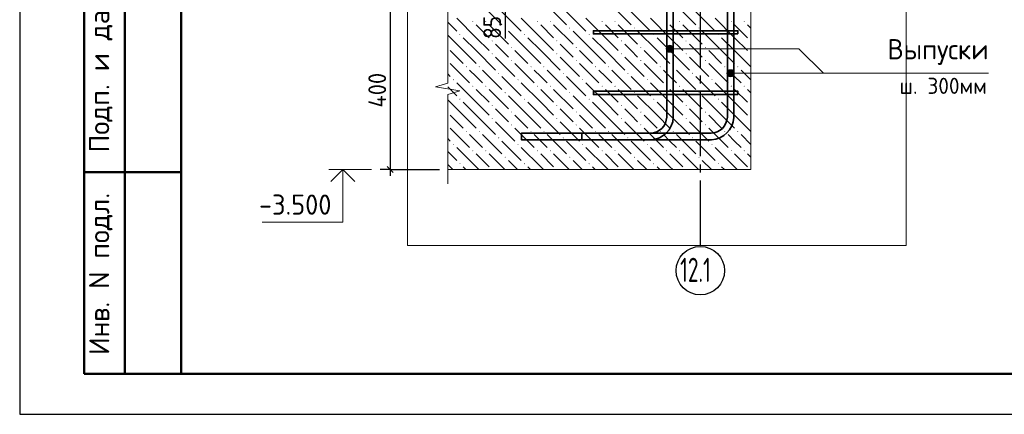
# Model space of a CAD drawing. Header units: millimetres. Extents: x 0 to 42000, y 0 to 29700.
# Tile 1 of 18: x 0 to 12189, y 0 to 4887. Entities that reach past the tile are written whole.
import ezdxf

# ---------------------------------------------------------------- set-up
doc = ezdxf.new("R2010")
doc.units = ezdxf.units.MM
doc.linetypes.add('______5', pattern=[1100, 800, -100, 100, -100])
for name, color, linetype, lineweight in [('Standard', 7, 'Continuous', 25), ('Выпуски арматуры Г-обр.', 52, 'Continuous', 25), ('Выпуски ДОП П-обр.', 52, 'Continuous', 25), ('Позиционная метка диаметр_ шаг', 7, 'Continuous', 13), ('Позиционная метка линия выноска', 7, 'Continuous', 13), ('Примечания', 7, 'Continuous', 13), ('Фоновоя арматура Х1', 52, 'Continuous', 25)]:
    doc.layers.add(name, color=color, linetype=linetype, lineweight=lineweight)
doc.layers.add('Оси', color=7, linetype='______5')
doc.layers.add('Размерная выноска', color=7, linetype='Continuous')
doc.styles.add('ISOCPEUR', font='txt')

msp = doc.modelspace()

# ---------------------------------------------------------------- hatches: boundary and pattern name
at = {"layer": 'Позиционная метка линия выноска', "linetype": 'Continuous', "lineweight": 13, "transparency": 33554687}
for points in [[(8011, 4506), (8011, 4551), (8004, 4528)], [(8011, 4551), (8027, 4490), (8027, 4567)], [(8011, 4551), (8011, 4506), (8027, 4490)], [(8027, 4567), (8049, 4483), (8049, 4573)], [(8027, 4567), (8027, 4490), (8049, 4483)], [(8049, 4573), (8049, 4483), (8072, 4490)], [(8049, 4573), (8072, 4490), (8072, 4567)], [(8072, 4567), (8072, 4490), (8088, 4506)], [(8072, 4567), (8088, 4506), (8088, 4551)], [(8088, 4551), (8088, 4506), (8094, 4528)], [(8778, 4262), (8801, 4178), (8801, 4268)], [(8801, 4268), (8801, 4178), (8823, 4184)], [(8801, 4268), (8823, 4184), (8823, 4262)], [(8762, 4200), (8762, 4245), (8756, 4223)], [(8762, 4245), (8778, 4184), (8778, 4262)], [(8762, 4245), (8762, 4200), (8778, 4184)], [(8778, 4262), (8778, 4184), (8801, 4178)], [(8823, 4262), (8823, 4184), (8839, 4200)], [(8823, 4262), (8839, 4200), (8839, 4245)], [(8839, 4245), (8839, 4200), (8846, 4223)]]:
    msp.add_hatch(color=7, dxfattribs=at).paths.add_polyline_path(points)
at = {"layer": 'Фоновоя арматура Х1', "linetype": 'Continuous', "lineweight": 18, "transparency": 33554687}
for points in [[(5603, 4864), (5610, 4870), (5616, 4864), (5610, 4857)], [(5763, 4864), (5770, 4870), (5776, 4864), (5770, 4857)], [(6003, 4784), (6010, 4790), (6016, 4784), (6010, 4777)], [(6403, 4864), (6410, 4870), (6416, 4864), (6410, 4857)], [(6563, 4864), (6570, 4870), (6576, 4864), (6570, 4857)], [(6803, 4784), (6810, 4790), (6816, 4784), (6810, 4777)], [(7203, 4864), (7210, 4870), (7216, 4864), (7210, 4857)], [(7363, 4864), (7370, 4870), (7376, 4864), (7370, 4857)], [(7603, 4784), (7610, 4790), (7616, 4784), (7610, 4777)], [(8003, 4864), (8010, 4870), (8016, 4864), (8010, 4857)], [(8163, 4864), (8170, 4870), (8176, 4864), (8170, 4857)], [(8403, 4784), (8410, 4790), (8416, 4784), (8410, 4777)], [(8803, 4864), (8810, 4870), (8816, 4864), (8810, 4857)], [(8963, 4864), (8970, 4870), (8976, 4864), (8970, 4857)], [(5443, 4704), (5450, 4710), (5456, 4704), (5450, 4697)], [(6243, 4704), (6250, 4710), (6256, 4704), (6250, 4697)], [(7043, 4704), (7050, 4710), (7056, 4704), (7050, 4697)], [(7843, 4704), (7850, 4710), (7856, 4704), (7850, 4697)], [(8643, 4704), (8650, 4710), (8656, 4704), (8650, 4697)], [(5843, 4624), (5850, 4630), (5856, 4624), (5850, 4617)], [(6083, 4544), (6090, 4550), (6096, 4544), (6090, 4537)], [(6643, 4624), (6650, 4630), (6656, 4624), (6650, 4617)], [(6883, 4544), (6890, 4550), (6896, 4544), (6890, 4537)], [(7443, 4624), (7450, 4630), (7456, 4624), (7450, 4617)], [(7683, 4544), (7690, 4550), (7696, 4544), (7690, 4537)], [(8243, 4624), (8250, 4630), (8256, 4624), (8250, 4617)], [(8483, 4544), (8490, 4550), (8496, 4544), (8490, 4537)], [(9043, 4624), (9050, 4630), (9051, 4630), (9051, 4618), (9050, 4617)], [(5843, 4464), (5850, 4470), (5856, 4464), (5850, 4457)], [(6083, 4384), (6090, 4390), (6096, 4384), (6090, 4377)], [(6643, 4464), (6650, 4470), (6656, 4464), (6650, 4457)], [(6883, 4384), (6890, 4390), (6896, 4384), (6890, 4377)], [(7443, 4464), (7450, 4470), (7456, 4464), (7450, 4457)], [(7683, 4384), (7690, 4390), (7696, 4384), (7690, 4377)], [(8243, 4464), (8250, 4470), (8256, 4464), (8250, 4457)], [(8483, 4384), (8490, 4390), (8496, 4384), (8490, 4377)], [(9043, 4464), (9050, 4470), (9051, 4470), (9051, 4458), (9050, 4457)], [(5523, 4304), (5530, 4310), (5536, 4304), (5530, 4297)], [(5683, 4304), (5690, 4310), (5696, 4304), (5690, 4297)], [(6323, 4304), (6330, 4310), (6336, 4304), (6330, 4297)], [(6483, 4304), (6490, 4310), (6496, 4304), (6490, 4297)], [(7123, 4304), (7130, 4310), (7136, 4304), (7130, 4297)], [(7283, 4304), (7290, 4310), (7296, 4304), (7290, 4297)], [(7923, 4304), (7930, 4310), (7936, 4304), (7930, 4297)], [(8083, 4304), (8090, 4310), (8096, 4304), (8090, 4297)], [(8723, 4304), (8730, 4310), (8736, 4304), (8730, 4297)], [(8883, 4304), (8890, 4310), (8896, 4304), (8890, 4297)], [(5363, 4144), (5370, 4150), (5376, 4144), (5370, 4137)], [(5923, 4224), (5930, 4230), (5936, 4224), (5930, 4217)], [(6163, 4144), (6170, 4150), (6176, 4144), (6170, 4137)], [(6723, 4224), (6730, 4230), (6736, 4224), (6730, 4217)], [(6963, 4144), (6970, 4150), (6976, 4144), (6970, 4137)], [(7523, 4224), (7530, 4230), (7536, 4224), (7530, 4217)], [(7763, 4144), (7770, 4150), (7776, 4144), (7770, 4137)], [(8323, 4224), (8330, 4230), (8336, 4224), (8330, 4217)], [(8563, 4144), (8570, 4150), (8576, 4144), (8570, 4137)], [(5603, 4064), (5610, 4070), (5616, 4064), (5610, 4057)], [(5763, 4064), (5770, 4070), (5776, 4064), (5770, 4057)], [(6403, 4064), (6410, 4070), (6416, 4064), (6410, 4057)], [(6563, 4064), (6570, 4070), (6576, 4064), (6570, 4057)], [(7203, 4064), (7210, 4070), (7216, 4064), (7210, 4057)], [(7363, 4064), (7370, 4070), (7376, 4064), (7370, 4057)], [(8003, 4064), (8010, 4070), (8016, 4064), (8010, 4057)], [(8163, 4064), (8170, 4070), (8176, 4064), (8170, 4057)], [(8803, 4064), (8810, 4070), (8816, 4064), (8810, 4057)], [(8963, 4064), (8970, 4070), (8976, 4064), (8970, 4057)], [(5443, 3904), (5450, 3910), (5456, 3904), (5450, 3897)], [(6003, 3984), (6010, 3990), (6016, 3984), (6010, 3977)], [(6243, 3904), (6250, 3910), (6256, 3904), (6250, 3897)], [(6803, 3984), (6810, 3990), (6816, 3984), (6810, 3977)], [(7043, 3904), (7050, 3910), (7056, 3904), (7050, 3897)], [(7603, 3984), (7610, 3990), (7616, 3984), (7610, 3977)], [(7843, 3904), (7850, 3910), (7856, 3904), (7850, 3897)], [(8403, 3984), (8410, 3990), (8416, 3984), (8410, 3977)], [(8643, 3904), (8650, 3910), (8656, 3904), (8650, 3897)], [(5843, 3824), (5850, 3830), (5856, 3824), (5850, 3817)], [(6643, 3824), (6650, 3830), (6656, 3824), (6650, 3817)], [(7443, 3824), (7450, 3830), (7456, 3824), (7450, 3817)], [(8243, 3824), (8250, 3830), (8256, 3824), (8250, 3817)], [(9043, 3824), (9050, 3830), (9051, 3830), (9051, 3818), (9050, 3817)], [(5843, 3664), (5850, 3670), (5856, 3664), (5850, 3657)], [(6083, 3744), (6090, 3750), (6096, 3744), (6090, 3737)], [(6643, 3664), (6650, 3670), (6656, 3664), (6650, 3657)], [(6883, 3744), (6890, 3750), (6896, 3744), (6890, 3737)], [(7443, 3664), (7450, 3670), (7456, 3664), (7450, 3657)], [(7683, 3744), (7690, 3750), (7696, 3744), (7690, 3737)], [(8243, 3664), (8250, 3670), (8256, 3664), (8250, 3657)], [(8483, 3744), (8490, 3750), (8496, 3744), (8490, 3737)], [(9043, 3664), (9050, 3670), (9051, 3670), (9051, 3658), (9050, 3657)], [(6083, 3584), (6090, 3590), (6096, 3584), (6090, 3577)], [(6883, 3584), (6890, 3590), (6896, 3584), (6890, 3577)], [(7683, 3584), (7690, 3590), (7696, 3584), (7690, 3577)], [(8483, 3584), (8490, 3590), (8496, 3584), (8490, 3577)], [(5523, 3504), (5530, 3510), (5536, 3504), (5530, 3497)], [(5683, 3504), (5690, 3510), (5696, 3504), (5690, 3497)], [(5923, 3424), (5930, 3430), (5936, 3424), (5930, 3417)], [(6323, 3504), (6330, 3510), (6336, 3504), (6330, 3497)], [(6483, 3504), (6490, 3510), (6496, 3504), (6490, 3497)], [(6723, 3424), (6730, 3430), (6736, 3424), (6730, 3417)], [(7123, 3504), (7130, 3510), (7136, 3504), (7130, 3497)], [(7283, 3504), (7290, 3510), (7296, 3504), (7290, 3497)], [(7523, 3424), (7530, 3430), (7536, 3424), (7530, 3417)], [(7923, 3504), (7930, 3510), (7936, 3504), (7930, 3497)], [(8083, 3504), (8090, 3510), (8096, 3504), (8090, 3497)], [(8323, 3424), (8330, 3430), (8336, 3424), (8330, 3417)], [(8723, 3504), (8730, 3510), (8736, 3504), (8730, 3497)], [(8883, 3504), (8890, 3510), (8896, 3504), (8890, 3497)], [(5363, 3344), (5370, 3350), (5376, 3344), (5370, 3337)], [(6163, 3344), (6170, 3350), (6176, 3344), (6170, 3337)], [(6963, 3344), (6970, 3350), (6976, 3344), (6970, 3337)], [(7763, 3344), (7770, 3350), (7776, 3344), (7770, 3337)], [(8563, 3344), (8570, 3350), (8576, 3344), (8570, 3337)], [(5603, 3264), (5610, 3270), (5616, 3264), (5610, 3257)], [(5763, 3264), (5770, 3270), (5776, 3264), (5770, 3257)], [(6003, 3184), (6010, 3190), (6016, 3184), (6010, 3177)], [(6403, 3264), (6410, 3270), (6416, 3264), (6410, 3257)], [(6563, 3264), (6570, 3270), (6576, 3264), (6570, 3257)], [(6803, 3184), (6810, 3190), (6816, 3184), (6810, 3177)], [(7203, 3264), (7210, 3270), (7216, 3264), (7210, 3257)], [(7363, 3264), (7370, 3270), (7376, 3264), (7370, 3257)], [(7603, 3184), (7610, 3190), (7616, 3184), (7610, 3177)], [(8003, 3264), (8010, 3270), (8016, 3264), (8010, 3257)], [(8163, 3264), (8170, 3270), (8176, 3264), (8170, 3257)], [(8403, 3184), (8410, 3190), (8416, 3184), (8410, 3177)], [(8803, 3264), (8810, 3270), (8816, 3264), (8810, 3257)], [(8963, 3264), (8970, 3270), (8976, 3264), (8970, 3257)], [(5443, 3104), (5450, 3110), (5456, 3104), (5450, 3097)], [(6243, 3104), (6250, 3110), (6256, 3104), (6250, 3097)], [(7043, 3104), (7050, 3110), (7056, 3104), (7050, 3097)], [(7843, 3104), (7850, 3110), (7856, 3104), (7850, 3097)], [(8643, 3104), (8650, 3110), (8656, 3104), (8650, 3097)], [(5849, 3030), (5850, 3030), (5850, 3030)], [(6649, 3030), (6650, 3030), (6650, 3030)], [(7449, 3030), (7450, 3030), (7450, 3030)], [(8249, 3030), (8250, 3030), (8250, 3030)], [(9049, 3030), (9050, 3030), (9050, 3030)]]:
    msp.add_hatch(color=7, dxfattribs=at).paths.add_polyline_path(points, flags=16)

# ---------------------------------------------------------------- linework, layer by layer
at = {"layer": 'Standard', "color": 7, "linetype": 'Continuous', "lineweight": 25, "transparency": 33554687}
for p, q in [((2000, 29200), (2000, 1058)), ((4549, 3068), (4624, 2993))]:
    msp.add_line(p, q, dxfattribs=at)
at = {"layer": 'Standard', "color": 7, "linetype": 'Continuous', "lineweight": 50, "transparency": 33554687}
for p, q in [((800, 500), (800, 9000)), ((800, 500), (800, 9000)), ((1300, 500), (1300, 9000)), ((800, 3000), (2000, 3000)), ((2000, 500), (800, 500))]:
    msp.add_line(p, q, dxfattribs=at)
at = {"layer": 'Standard', "color": 7, "linetype": 'Continuous', "lineweight": -3, "transparency": 33554687}
for p, q in [((4586, 5030), (4586, 3030)), ((4586, 3030), (4461, 3030)), ((4586, 3030), (4711, 3030)), ((4586, 3030), (5199, 3030)), ((4586, 3030), (4586, 2955))]:
    msp.add_line(p, q, dxfattribs=at)
at = {"layer": 'Standard', "color": 7, "linetype": 'Continuous', "lineweight": 13, "transparency": 33554687}
msp.add_line((4356, 3030), (3826, 3030), dxfattribs=at)
at = {"layer": 'Standard', "color": 7, "linetype": 'Continuous', "lineweight": 25, "transparency": 33554687}
msp.add_lwpolyline([(0, 0), (42000, 0), (42000, 29700), (0, 29700), (0, 0)], close=True, dxfattribs=at)
at = {"layer": 'Standard', "color": 7, "linetype": 'Continuous', "lineweight": 50, "transparency": 33554687}
msp.add_lwpolyline([(2000, 29200), (41500, 29200), (41500, 500), (2000, 500), (2000, 29200)], close=True, dxfattribs=at)
at = {"layer": 'Standard', "color": 7, "linetype": 'Continuous', "lineweight": 13, "transparency": 33554687}
for points in [[(23000, 29200), (2000, 29200), (2000, 500), (23000, 500), (23000, 29200)], [(4000, 3030), (4000, 2380), (3000, 2380)]]:
    msp.add_lwpolyline(points, dxfattribs=at)
at = {"layer": 'Standard', "color": 254, "linetype": 'Continuous', "lineweight": 18, "true_color": 0xc4c4ff, "transparency": 33554687}
msp.add_lwpolyline([(4799, 2089), (10973, 2089), (10973, 27230), (4799, 27230), (4799, 2089)], dxfattribs=at)
at = {"layer": 'Standard', "color": 7, "linetype": 'Continuous', "lineweight": 35, "transparency": 33554687}
msp.add_lwpolyline([(4148, 2882), (4000, 3030), (3852, 2882)], dxfattribs=at)
at = {"layer": 'Выпуски арматуры Г-обр.', "color": 7, "linetype": 'Continuous', "lineweight": 35, "transparency": 33554687}
for points in [[(8091, 11680), (8091, 3675), (8084, 3624), (8066, 3572), (8039, 3524), (8006, 3484), (7967, 3451), (7919, 3424), (7866, 3407), (7816, 3400), (6211, 3400), (6211, 3480), (7811, 3480), (7848, 3485), (7886, 3498), (7921, 3517), (7950, 3541), (7973, 3570), (7993, 3604), (8005, 3642), (8011, 3680), (8011, 11680), (8091, 11680)], [(8091, 11680), (8091, 3675), (8084, 3624), (8066, 3572), (8039, 3524), (8006, 3484), (7967, 3451), (7919, 3424), (7866, 3407), (7816, 3400), (6211, 3400), (6211, 3480), (7811, 3480), (7848, 3485), (7886, 3498), (7921, 3517), (7950, 3541), (7973, 3570), (7993, 3604), (8005, 3642), (8011, 3680), (8011, 11680), (8091, 11680)], [(8091, 11680), (8091, 3675), (8084, 3624), (8066, 3572), (8039, 3524), (8006, 3484), (7967, 3451), (7919, 3424), (7866, 3407), (7816, 3400), (6211, 3400), (6211, 3480), (7811, 3480), (7848, 3485), (7886, 3498), (7921, 3517), (7950, 3541), (7973, 3570), (7993, 3604), (8005, 3642), (8011, 3680), (8011, 11680), (8091, 11680)], [(8091, 11680), (8091, 3675), (8084, 3624), (8066, 3572), (8039, 3524), (8006, 3484), (7967, 3451), (7919, 3424), (7866, 3407), (7816, 3400), (6211, 3400), (6211, 3480), (7811, 3480), (7848, 3485), (7886, 3498), (7921, 3517), (7950, 3541), (7973, 3570), (7993, 3604), (8005, 3642), (8011, 3680), (8011, 11680), (8091, 11680)], [(8091, 11680), (8091, 3675), (8084, 3624), (8066, 3572), (8039, 3524), (8006, 3484), (7967, 3451), (7919, 3424), (7866, 3407), (7816, 3400), (6211, 3400), (6211, 3480), (7811, 3480), (7848, 3485), (7886, 3498), (7921, 3517), (7950, 3541), (7973, 3570), (7993, 3604), (8005, 3642), (8011, 3680), (8011, 11680), (8091, 11680)], [(8091, 11680), (8091, 3675), (8084, 3624), (8066, 3572), (8039, 3524), (8006, 3484), (7967, 3451), (7919, 3424), (7866, 3407), (7816, 3400), (6211, 3400), (6211, 3480), (7811, 3480), (7848, 3485), (7886, 3498), (7921, 3517), (7950, 3541), (7973, 3570), (7993, 3604), (8005, 3642), (8011, 3680), (8011, 11680), (8091, 11680)], [(8091, 11680), (8091, 3675), (8084, 3624), (8066, 3572), (8039, 3524), (8006, 3484), (7967, 3451), (7919, 3424), (7866, 3407), (7816, 3400), (6211, 3400), (6211, 3480), (7811, 3480), (7848, 3485), (7886, 3498), (7921, 3517), (7950, 3541), (7973, 3570), (7993, 3604), (8005, 3642), (8011, 3680), (8011, 11680), (8091, 11680)], [(8091, 11680), (8091, 3675), (8084, 3624), (8066, 3572), (8039, 3524), (8006, 3484), (7967, 3451), (7919, 3424), (7866, 3407), (7816, 3400), (6211, 3400), (6211, 3480), (7811, 3480), (7848, 3485), (7886, 3498), (7921, 3517), (7950, 3541), (7973, 3570), (7993, 3604), (8005, 3642), (8011, 3680), (8011, 11680), (8091, 11680)], [(8841, 11680), (8841, 3675), (8834, 3624), (8816, 3572), (8789, 3524), (8756, 3484), (8717, 3451), (8669, 3424), (8616, 3407), (8566, 3400), (6961, 3400), (6961, 3480), (8561, 3480), (8598, 3485), (8636, 3498), (8671, 3517), (8700, 3541), (8723, 3570), (8743, 3604), (8755, 3642), (8761, 3680), (8761, 11680), (8841, 11680)], [(8841, 11680), (8841, 3675), (8834, 3624), (8816, 3572), (8789, 3524), (8756, 3484), (8717, 3451), (8669, 3424), (8616, 3407), (8566, 3400), (6961, 3400), (6961, 3480), (8561, 3480), (8598, 3485), (8636, 3498), (8671, 3517), (8700, 3541), (8723, 3570), (8743, 3604), (8755, 3642), (8761, 3680), (8761, 11680), (8841, 11680)], [(8841, 11680), (8841, 3675), (8834, 3624), (8816, 3572), (8789, 3524), (8756, 3484), (8717, 3451), (8669, 3424), (8616, 3407), (8566, 3400), (6961, 3400), (6961, 3480), (8561, 3480), (8598, 3485), (8636, 3498), (8671, 3517), (8700, 3541), (8723, 3570), (8743, 3604), (8755, 3642), (8761, 3680), (8761, 11680), (8841, 11680)], [(8841, 11680), (8841, 3675), (8834, 3624), (8816, 3572), (8789, 3524), (8756, 3484), (8717, 3451), (8669, 3424), (8616, 3407), (8566, 3400), (6961, 3400), (6961, 3480), (8561, 3480), (8598, 3485), (8636, 3498), (8671, 3517), (8700, 3541), (8723, 3570), (8743, 3604), (8755, 3642), (8761, 3680), (8761, 11680), (8841, 11680)], [(8841, 11680), (8841, 3675), (8834, 3624), (8816, 3572), (8789, 3524), (8756, 3484), (8717, 3451), (8669, 3424), (8616, 3407), (8566, 3400), (6961, 3400), (6961, 3480), (8561, 3480), (8598, 3485), (8636, 3498), (8671, 3517), (8700, 3541), (8723, 3570), (8743, 3604), (8755, 3642), (8761, 3680), (8761, 11680), (8841, 11680)], [(8841, 11680), (8841, 3675), (8834, 3624), (8816, 3572), (8789, 3524), (8756, 3484), (8717, 3451), (8669, 3424), (8616, 3407), (8566, 3400), (6961, 3400), (6961, 3480), (8561, 3480), (8598, 3485), (8636, 3498), (8671, 3517), (8700, 3541), (8723, 3570), (8743, 3604), (8755, 3642), (8761, 3680), (8761, 11680), (8841, 11680)], [(8841, 11680), (8841, 3675), (8834, 3624), (8816, 3572), (8789, 3524), (8756, 3484), (8717, 3451), (8669, 3424), (8616, 3407), (8566, 3400), (6961, 3400), (6961, 3480), (8561, 3480), (8598, 3485), (8636, 3498), (8671, 3517), (8700, 3541), (8723, 3570), (8743, 3604), (8755, 3642), (8761, 3680), (8761, 11680), (8841, 11680)], [(8841, 11680), (8841, 3675), (8834, 3624), (8816, 3572), (8789, 3524), (8756, 3484), (8717, 3451), (8669, 3424), (8616, 3407), (8566, 3400), (6961, 3400), (6961, 3480), (8561, 3480), (8598, 3485), (8636, 3498), (8671, 3517), (8700, 3541), (8723, 3570), (8743, 3604), (8755, 3642), (8761, 3680), (8761, 11680), (8841, 11680)]]:
    msp.add_lwpolyline(points, dxfattribs=at)
at = {"layer": 'Выпуски ДОП П-обр.', "color": 7, "linetype": 'Continuous', "lineweight": 35, "transparency": 33554687}
for points in [[(8892, 4710), (7102, 4710), (7102, 4750), (8892, 4750), (8892, 4710)], [(8892, 4710), (7102, 4710), (7102, 4750), (8892, 4750), (8892, 4710)], [(8892, 4710), (7102, 4710), (7102, 4750), (8892, 4750), (8892, 4710)], [(8892, 4710), (7102, 4710), (7102, 4750), (8892, 4750), (8892, 4710)], [(8892, 3960), (7102, 3960), (7102, 4000), (8892, 4000), (8892, 3960)], [(8892, 3960), (7102, 3960), (7102, 4000), (8892, 4000), (8892, 3960)], [(8892, 3960), (7102, 3960), (7102, 4000), (8892, 4000), (8892, 3960)], [(8892, 3960), (7102, 3960), (7102, 4000), (8892, 4000), (8892, 3960)]]:
    msp.add_lwpolyline(points, dxfattribs=at)
at = {"layer": 'Оси', "color": 8, "linetype": '______5', "lineweight": -3, "transparency": 33554687}
msp.add_line((8426, 27095), (8426, 2079), dxfattribs=at)
at = {"layer": 'Оси', "color": 7, "linetype": 'Continuous', "lineweight": -3, "transparency": 33554687}
msp.add_circle((8426, 1779), 300, dxfattribs=at)
at = {"layer": 'Позиционная метка линия выноска', "color": 7, "linetype": 'Continuous', "lineweight": 13, "transparency": 33554687}
for p, q in [((8004, 4528), (8004, 4528)), ((8049, 4573), (8049, 4573)), ((8094, 4528), (8094, 4528)), ((8049, 4483), (8049, 4483)), ((8801, 4268), (8801, 4268)), ((8756, 4223), (8756, 4223)), ((8801, 4178), (8801, 4178)), ((8846, 4223), (8846, 4223))]:
    msp.add_line(p, q, dxfattribs=at)
for points in [[(8049, 4528), (9646, 4528), (9951, 4223)], [(8801, 4223), (9693, 4223), (11992, 4223)]]:
    msp.add_lwpolyline(points, dxfattribs=at)
for centre in [(8049, 4528), (8801, 4223)]:
    msp.add_circle(centre, 45, dxfattribs=at)
at = {"layer": 'Примечания', "color": 7, "linetype": 'Continuous', "lineweight": 13, "transparency": 33554687}
for p, q in [((5299, 5205), (5299, 4101)), ((5299, 4101), (5149, 4054)), ((5149, 4054), (5449, 4007)), ((5449, 4007), (5299, 3960)), ((5299, 3960), (5299, 2855)), ((5299, 2855), (5299, 2855))]:
    msp.add_line(p, q, dxfattribs=at)
at = {"layer": 'Размерная выноска', "color": 7, "linetype": 'Continuous', "lineweight": -3, "transparency": 33554687}
msp.add_line((6009, 5030), (6009, 4655), dxfattribs=at)
at = {"layer": 'Фоновоя арматура Х1', "color": 252, "linetype": 'Continuous', "lineweight": 18, "true_color": 0x8f8f8f, "transparency": 33554687}
for p, q in [((5764, 5030), (5970, 4824)), ((6564, 5030), (6770, 4824)), ((7364, 5030), (7570, 4824)), ((8164, 5030), (8370, 4824)), ((5650, 4664), (5410, 4904)), ((5970, 4984), (6210, 4744)), ((6450, 4664), (6210, 4904)), ((6770, 4984), (7010, 4744)), ((7250, 4664), (7010, 4904)), ((7570, 4984), (7810, 4744)), ((8050, 4664), (7810, 4904)), ((8370, 4984), (8610, 4744)), ((8850, 4664), (8610, 4904)), ((5299, 4855), (5410, 4744)), ((5650, 4824), (5810, 4664)), ((5810, 4824), (6050, 4584)), ((6450, 4824), (6610, 4664)), ((6610, 4824), (6850, 4584)), ((7250, 4824), (7410, 4664)), ((7410, 4824), (7650, 4584)), ((8050, 4824), (8210, 4664)), ((8210, 4824), (8450, 4584)), ((8850, 4824), (9010, 4664)), ((9010, 4824), (9051, 4783)), ((5490, 4504), (5299, 4695)), ((5490, 4664), (5650, 4504)), ((5650, 4664), (5810, 4504)), ((6290, 4504), (6050, 4744)), ((6290, 4664), (6450, 4504)), ((6450, 4664), (6610, 4504)), ((7090, 4504), (6850, 4744)), ((7090, 4664), (7250, 4504)), ((7250, 4664), (7410, 4504)), ((7890, 4504), (7650, 4744)), ((7890, 4664), (8050, 4504)), ((8050, 4664), (8210, 4504)), ((8690, 4504), (8450, 4744)), ((8690, 4664), (8850, 4504)), ((8850, 4664), (9010, 4504)), ((5970, 4504), (5890, 4584)), ((6770, 4504), (6690, 4584)), ((7570, 4504), (7490, 4584)), ((8370, 4504), (8290, 4584)), ((5330, 4504), (5490, 4344)), ((5490, 4504), (5650, 4344)), ((5650, 4504), (5890, 4264)), ((5890, 4424), (6130, 4184)), ((6050, 4424), (5970, 4504)), ((6130, 4504), (6290, 4344)), ((6290, 4504), (6450, 4344)), ((6450, 4504), (6690, 4264)), ((6690, 4424), (6930, 4184)), ((6850, 4424), (6770, 4504)), ((6930, 4504), (7090, 4344)), ((7090, 4504), (7250, 4344)), ((7250, 4504), (7490, 4264)), ((7490, 4424), (7730, 4184)), ((7650, 4424), (7570, 4504)), ((7730, 4504), (7890, 4344)), ((7890, 4504), (8050, 4344)), ((8050, 4504), (8290, 4264)), ((8290, 4424), (8530, 4184)), ((8450, 4424), (8370, 4504)), ((8530, 4504), (8690, 4344)), ((8690, 4504), (8850, 4344)), ((8850, 4504), (9051, 4303)), ((5330, 4344), (5570, 4104)), ((6130, 4344), (6370, 4104)), ((6930, 4344), (7170, 4104)), ((7730, 4344), (7970, 4104)), ((8530, 4344), (8770, 4104)), ((5299, 4215), (5330, 4184)), ((5650, 4184), (5570, 4264)), ((5730, 4104), (5650, 4184)), ((5730, 4264), (5970, 4024)), ((5970, 4184), (6210, 3944)), ((6450, 4184), (6370, 4264)), ((6530, 4104), (6450, 4184)), ((6530, 4264), (6770, 4024)), ((6770, 4184), (7010, 3944)), ((7250, 4184), (7170, 4264)), ((7330, 4104), (7250, 4184)), ((7330, 4264), (7570, 4024)), ((7570, 4184), (7810, 3944)), ((8050, 4184), (7970, 4264)), ((8130, 4104), (8050, 4184)), ((8130, 4264), (8370, 4024)), ((8370, 4184), (8610, 3944)), ((8850, 4184), (8770, 4264)), ((8930, 4104), (8850, 4184)), ((8930, 4264), (9051, 4143)), ((5299, 4055), (5410, 3944)), ((5650, 3864), (5410, 4104)), ((5650, 4024), (5810, 3864)), ((5810, 4024), (6050, 3784)), ((6450, 3864), (6210, 4104)), ((6450, 4024), (6610, 3864)), ((6610, 4024), (6850, 3784)), ((7250, 3864), (7010, 4104)), ((7250, 4024), (7410, 3864)), ((7410, 4024), (7650, 3784)), ((8050, 3864), (7810, 4104)), ((8050, 4024), (8210, 3864)), ((8210, 4024), (8450, 3784)), ((8850, 3864), (8610, 4104)), ((8850, 4024), (9010, 3864)), ((9010, 4024), (9051, 3983)), ((6290, 3704), (6050, 3944)), ((7090, 3704), (6850, 3944)), ((7890, 3704), (7650, 3944)), ((8690, 3704), (8450, 3944)), ((5490, 3704), (5299, 3895)), ((5490, 3864), (5650, 3704)), ((5650, 3864), (5810, 3704)), ((5970, 3704), (5890, 3784)), ((6290, 3864), (6450, 3704)), ((6450, 3864), (6610, 3704)), ((6770, 3704), (6690, 3784)), ((7090, 3864), (7250, 3704)), ((7250, 3864), (7410, 3704)), ((7570, 3704), (7490, 3784)), ((7890, 3864), (8050, 3704)), ((8050, 3864), (8210, 3704)), ((8370, 3704), (8290, 3784)), ((8690, 3864), (8850, 3704)), ((8850, 3864), (9010, 3704)), ((5330, 3704), (5490, 3544)), ((5490, 3704), (5650, 3544)), ((5650, 3704), (5890, 3464)), ((6050, 3624), (5970, 3704)), ((6130, 3704), (6290, 3544)), ((6290, 3704), (6450, 3544)), ((6450, 3704), (6690, 3464)), ((6850, 3624), (6770, 3704)), ((6930, 3704), (7090, 3544)), ((7090, 3704), (7250, 3544)), ((7250, 3704), (7490, 3464)), ((7650, 3624), (7570, 3704)), ((7730, 3704), (7890, 3544)), ((7890, 3704), (8050, 3544)), ((8050, 3704), (8290, 3464)), ((8450, 3624), (8370, 3704)), ((8530, 3704), (8690, 3544)), ((8690, 3704), (8850, 3544)), ((8850, 3704), (9051, 3503)), ((5330, 3544), (5570, 3304)), ((5890, 3624), (6130, 3384)), ((6130, 3544), (6370, 3304)), ((6690, 3624), (6930, 3384)), ((6930, 3544), (7170, 3304)), ((7490, 3624), (7730, 3384)), ((7730, 3544), (7970, 3304)), ((8290, 3624), (8530, 3384)), ((8530, 3544), (8770, 3304)), ((5299, 3415), (5330, 3384)), ((5650, 3384), (5570, 3464)), ((5730, 3464), (5970, 3224)), ((6450, 3384), (6370, 3464)), ((6530, 3464), (6770, 3224)), ((7250, 3384), (7170, 3464)), ((7330, 3464), (7570, 3224)), ((8050, 3384), (7970, 3464)), ((8130, 3464), (8370, 3224)), ((8850, 3384), (8770, 3464)), ((8930, 3464), (9051, 3343)), ((5650, 3064), (5410, 3304)), ((5730, 3304), (5650, 3384)), ((5970, 3384), (6210, 3144)), ((6450, 3064), (6210, 3304)), ((6530, 3304), (6450, 3384)), ((6770, 3384), (7010, 3144)), ((7250, 3064), (7010, 3304)), ((7330, 3304), (7250, 3384)), ((7570, 3384), (7810, 3144)), ((8050, 3064), (7810, 3304)), ((8130, 3304), (8050, 3384)), ((8370, 3384), (8610, 3144)), ((8850, 3064), (8610, 3304)), ((8930, 3304), (8850, 3384)), ((5299, 3255), (5410, 3144)), ((5650, 3224), (5810, 3064)), ((5810, 3224), (6004, 3030)), ((6450, 3224), (6610, 3064)), ((6610, 3224), (6804, 3030)), ((7250, 3224), (7410, 3064)), ((7410, 3224), (7604, 3030)), ((8050, 3224), (8210, 3064)), ((8210, 3224), (8404, 3030)), ((8850, 3224), (9010, 3064)), ((9010, 3224), (9051, 3183)), ((5364, 3030), (5299, 3095)), ((5490, 3064), (5524, 3030)), ((5650, 3064), (5684, 3030)), ((6164, 3030), (6050, 3144)), ((6290, 3064), (6324, 3030)), ((6450, 3064), (6484, 3030)), ((6964, 3030), (6850, 3144)), ((7090, 3064), (7124, 3030)), ((7250, 3064), (7284, 3030)), ((7764, 3030), (7650, 3144)), ((7890, 3064), (7924, 3030)), ((8050, 3064), (8084, 3030)), ((8564, 3030), (8450, 3144)), ((8690, 3064), (8724, 3030)), ((8850, 3064), (8884, 3030))]:
    msp.add_line(p, q, dxfattribs=at)
at = {"layer": 'Фоновоя арматура Х1', "color": 7, "linetype": 'Continuous', "lineweight": 13, "transparency": 33554687}
for p, q in [((9051, 3030), (9051, 5030)), ((5299, 3030), (9051, 3030))]:
    msp.add_line(p, q, dxfattribs=at)

# ---------------------------------------------------------------- texts
at = {"layer": 'Standard', "color": 7, "linetype": 'Continuous', "lineweight": 50, "transparency": 33554687, "char_height": 250, "attachment_point": 7, "rotation": 90, "style": 'ISOCPEUR'}
for s, insert, width in [('\\A1;{\\fISOCPEUR|i0|b0;\\H250.000000;\\W1.000000;\\C7;Подп. и дата}\\P', (1149, 3242), 2197.06), ('\\A1;{\\fISOCPEUR|i0|b0;\\H250.000000;\\W1.000000;\\C7;Инв. N подл.}\\P', (1149, 734), 2021.79)]:
    msp.add_mtext(s, dxfattribs=dict(at, insert=insert, width=width))
at = {"layer": 'Standard', "color": 7, "linetype": 'Continuous', "lineweight": 25, "transparency": 33554687, "char_height": 220, "attachment_point": 7, "rotation": 90, "style": 'ISOCPEUR'}
for s, insert, width in [('\\W0.87;85', (5959, 4650), 403.92), ('\\W0.92;400', (4536, 3799), 584.44)]:
    msp.add_mtext(s, dxfattribs=dict(at, insert=insert, width=width))
at = {"layer": 'Standard', "color": 7, "linetype": 'Continuous', "lineweight": 25, "transparency": 33554687, "insert": (2962, 2472), "char_height": 250, "width": 1067.86, "attachment_point": 7, "style": 'ISOCPEUR'}
msp.add_mtext('\\W0.95;-3.500', dxfattribs=at)
at = {"layer": 'Оси', "color": 7, "linetype": 'Continuous', "lineweight": 25, "transparency": 33554687, "insert": (8176, 1639), "char_height": 300, "width": 595.88, "attachment_point": 7, "style": 'ISOCPEUR'}
msp.add_mtext('\\W0.64;12.1', dxfattribs=at)
at = {"layer": 'Позиционная метка диаметр_ шаг', "color": 7, "linetype": 'Continuous', "lineweight": 25, "transparency": 33554687, "attachment_point": 7, "style": 'ISOCPEUR'}
for s, insert, char_height, width in [('\\W0.96;Выпуски', (10742, 4328), 250, 1369.43), ('\\W0.96;ш. 300мм', (10892, 3968), 200, 1195.89)]:
    msp.add_mtext(s, dxfattribs=dict(at, insert=insert, char_height=char_height, width=width))

doc.saveas('drawing.dxf')
